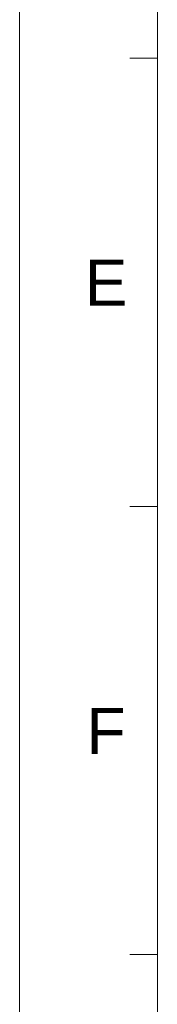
# Model space of a CAD drawing. Extents: x 889 to 1780, y -51 to 579.
# Tile 2 of 20: x 889 to 911, y 110 to 271. Entities that reach past the tile are written whole.
import ezdxf
from ezdxf.enums import TextEntityAlignment as Align

# ---------------------------------------------------------------- set-up
doc = ezdxf.new("R2010")
doc.units = 0
doc.header["$LTSCALE"] = 2
doc.header["$MEASUREMENT"] = 0
doc.layers.get('0').update_dxf_attribs({"linetype": 'CONTINUOUS'})
doc.styles.add('TEXTSTYLE_1', font='ARIAL.TTF')

msp = doc.modelspace()

# ---------------------------------------------------------------- linework, layer by layer
at = {"linetype": 'Continuous', "lineweight": 5}
for p, q in [((888.791, 579.41), (888.791, -50.59)), ((911.291, 556.91), (911.291, -28.09)), ((911.291, 264.41), (906.791, 264.41)), ((911.291, 191.285), (906.791, 191.285)), ((911.291, 118.16), (906.791, 118.16))]:
    msp.add_line(p, q, dxfattribs=at)

# ---------------------------------------------------------------- texts
at = {"linetype": 'Continuous', "lineweight": 5, "style": 'TEXTSTYLE_1'}
for s, p in [('E', (902.917, 224.051)), ('F', (902.917, 150.926))]:
    msp.add_text(s, height=7.5, dxfattribs=at).set_placement(p, align=Align.CENTER)

doc.saveas('drawing.dxf')
